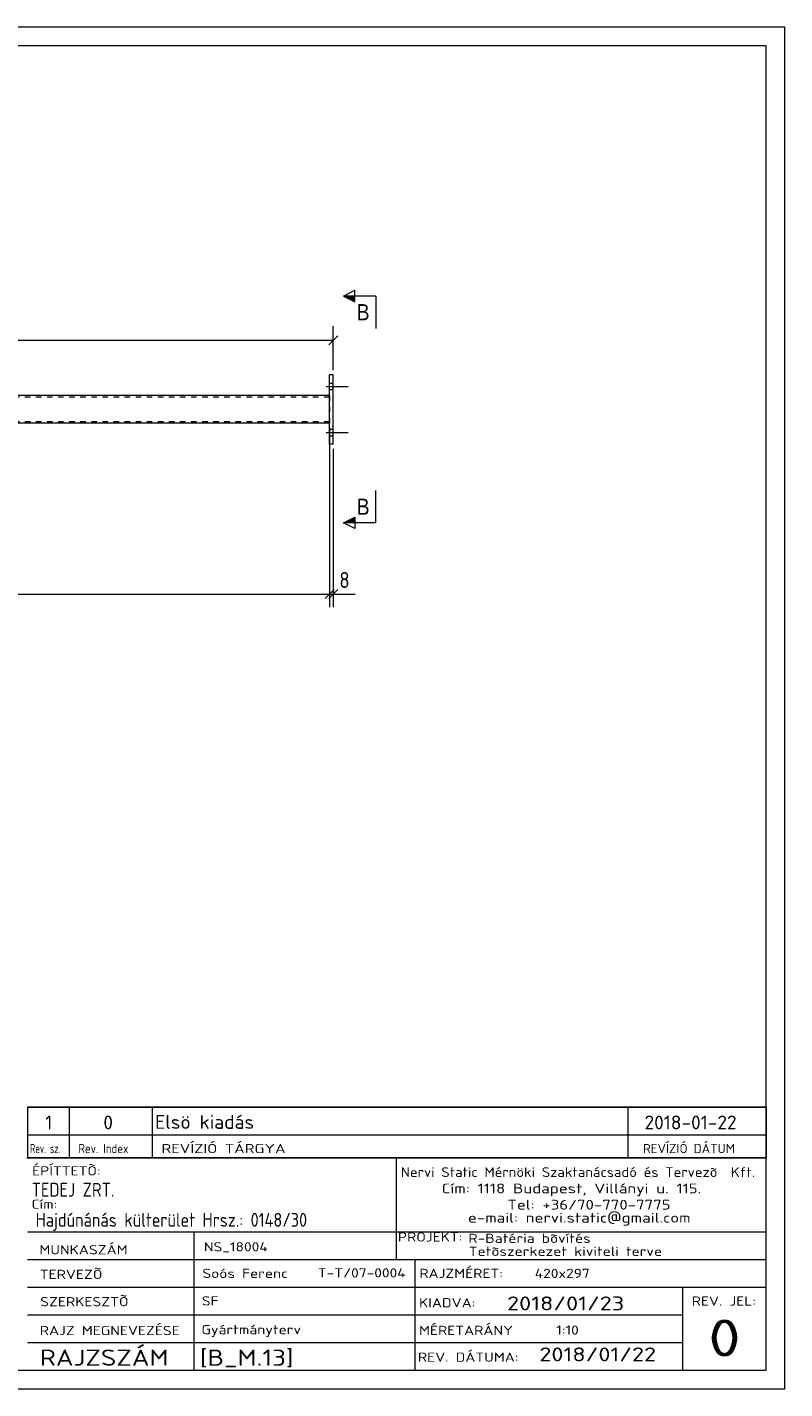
# Model space of a CAD drawing. Header units: millimetres. Extents: x 1 to 419, y 1 to 296.
# Tile 2 of 2: x 255 to 419, y 1 to 296. Entities that reach past the tile are written whole.
import ezdxf

# ---------------------------------------------------------------- set-up
doc = ezdxf.new("R2010")
doc.units = ezdxf.units.MM
doc.header["$LTSCALE"] = 0.6
doc.linetypes.add('XKITLINE00', pattern=[0])
doc.linetypes.add('XKITLINE02', pattern=[4, 2, -2])
for name, color, linetype, lineweight in [('Bolt', 7, 'Continuous', 0), ('DrawingSheet', 5, 'Continuous', 0), ('OtherObjectType', 1, 'Continuous', 0), ('Part', 2, 'Continuous', 0), ('Section', 6, 'Continuous', 0), ('Z-DIMENSIONS', 1, 'Continuous', 0)]:
    doc.layers.add(name, color=color, linetype=linetype, lineweight=lineweight)
doc.styles.add('ARIAL', font='ARIAL.TTF')
doc.styles.add('ISOCPEUR', font='ISOCPEUR.TTF')

msp = doc.modelspace()

# ---------------------------------------------------------------- hatches: boundary and pattern name
at = {"layer": 'Section'}
for points in [[(325.9, 236.5), (323.4, 237.75), (325.9, 237.75)], [(325.9, 188.62), (323.4, 188.62), (325.9, 189.87)]]:
    msp.add_hatch(color=6, dxfattribs=at).paths.add_polyline_path(points, flags=17)

# ---------------------------------------------------------------- linework, layer by layer
at = {"layer": 'Bolt', "color": 3, "linetype": 'XKITLINE00', "lineweight": 0}
for p, q in [((320.4, 218.88), (321.2, 218.88)), ((319.65, 218.18), (324.4, 218.18)), ((320.4, 217.48), (321.2, 217.48)), ((319.65, 208.18), (324.4, 208.18)), ((320.4, 208.88), (321.2, 208.88)), ((320.4, 207.48), (321.2, 207.48))]:
    msp.add_line(p, q, dxfattribs=at)
at = {"layer": 'DrawingSheet', "color": 2, "linetype": 'XKITLINE00', "lineweight": 0}
for p, q in [((419, 296), (1, 296)), ((419, 1), (419, 296)), ((1, 1), (419, 1))]:
    msp.add_line(p, q, dxfattribs=at)
at = {"layer": 'DrawingSheet', "color": 3, "linetype": 'XKITLINE00', "lineweight": 0}
for p, q in [((415, 292), (5, 292)), ((415, 5), (415, 292)), ((5, 5), (415, 5))]:
    msp.add_line(p, q, dxfattribs=at)
at = {"layer": 'OtherObjectType', "color": 7, "linetype": 'XKITLINE00', "lineweight": 0}
for p, q in [((255, 62.05), (415, 62.05)), ((255, 62.05), (255, 56.05)), ((264, 62.05), (264, 56.05)), ((282, 62.05), (282, 56.05)), ((385, 62.05), (385, 56.05)), ((415, 62.05), (415, 56.05)), ((255, 56.05), (255, 51.05)), ((255, 56.05), (415, 56.05)), ((264, 56.05), (264, 51.05)), ((282, 56.05), (282, 51.05)), ((385, 56.05), (385, 51.05)), ((415, 56.05), (415, 51.05)), ((254.84, 51.05), (415, 51.05)), ((415, 51.05), (255, 51.05)), ((334.84, 51), (334.84, 35)), ((414.98, 5), (415, 51.05)), ((254.98, 35), (414.98, 35)), ((290.98, 35), (290.98, 5)), ((334.84, 35), (334.84, 29)), ((254.98, 29), (338.84, 29)), ((338.84, 29), (338.84, 5)), ((338.84, 29), (414.84, 29)), ((254.98, 23), (414.98, 23)), ((396.84, 23), (396.84, 5)), ((254.98, 17), (396.84, 17)), ((254.98, 11), (396.98, 11)), ((254.98, 5), (414.98, 5))]:
    msp.add_line(p, q, dxfattribs=at)
at = {"layer": 'OtherObjectType', "color": 1, "linetype": 'XKITLINE00', "lineweight": 0}
for p, q in [((415, 62.05), (255, 62.05)), ((255, 56.05), (415, 56.05))]:
    msp.add_line(p, q, dxfattribs=at)
at = {"layer": 'Part', "color": 2, "linetype": 'XKITLINE00', "lineweight": 0}
for p, q in [((320.4, 205.68), (320.4, 220.68)), ((321.2, 220.68), (320.4, 220.68)), ((321.2, 205.68), (321.2, 220.68)), ((320.4, 216.18), (88, 216.18)), ((320.4, 210.18), (88, 210.18)), ((321.2, 205.68), (320.4, 205.68))]:
    msp.add_line(p, q, dxfattribs=at)
at = {"layer": 'Part', "color": 7, "linetype": 'XKITLINE02', "lineweight": 0}
for p, q in [((320.4, 215.88), (88, 215.88)), ((320.4, 216.18), (320.4, 210.18)), ((320.4, 210.48), (88, 210.48))]:
    msp.add_line(p, q, dxfattribs=at)
at = {"layer": 'Section', "color": 6, "linetype": 'XKITLINE00', "lineweight": 0}
for p, q in [((323.4, 237.75), (325.9, 239)), ((325.9, 236.5), (325.9, 239)), ((323.4, 237.75), (325.9, 236.5)), ((330.4, 237.75), (323.4, 237.75)), ((330.4, 237.75), (330.4, 230.75)), ((330.4, 188.62), (330.4, 195.62)), ((323.4, 188.62), (325.9, 189.87)), ((325.9, 189.87), (325.9, 187.37)), ((325.9, 187.37), (323.4, 188.62)), ((330.4, 188.62), (323.4, 188.62))]:
    msp.add_line(p, q, dxfattribs=at)
at = {"layer": 'Z-DIMENSIONS', "color": 7, "linetype": 'XKITLINE00', "lineweight": 0}
for p, q in [((321.2, 221.68), (321.2, 231.23)), ((87.2, 228.18), (321.2, 228.18)), ((322.19, 229.17), (320.21, 227.19)), ((320.4, 209.18), (320.4, 170.38)), ((320.4, 209.18), (320.4, 170.38)), ((321.2, 204.68), (321.2, 170.38)), ((321.39, 174.17), (319.41, 172.19)), ((321.39, 174.17), (319.41, 172.19)), ((322.19, 174.17), (320.21, 172.19)), ((88, 173.18), (320.4, 173.18)), ((320.4, 173.18), (321.2, 173.18)), ((321.2, 173.18), (325.93, 173.18)), ((321.2, 173.18), (325.93, 173.18))]:
    msp.add_line(p, q, dxfattribs=at)
at = {"layer": 'Z-DIMENSIONS', "color": 3}
for p in [(321.2, 228.18), (320.4, 173.18), (320.4, 173.18), (321.2, 173.18)]:
    msp.add_point(p, dxfattribs=at)

# ---------------------------------------------------------------- texts
at = {"layer": 'OtherObjectType', "color": 7, "style": 'ISOCPEUR'}
for s, height, width, p in [('1', 3, 1.017001, (258.82, 57.2)), ('0', 3, 1.017001, (271.4, 57.2)), ('Elsö kiadás', 3, 1.017001, (282.63, 57.31)), ('2018-01-22', 3, 1.017001, (388.62, 57.2)), ('Rev. sz.', 2, 0.68, (255.54, 52.05)), ('Rev. Index', 2, 0.85, (266, 52.05)), ('REVÍZIÓ TÁRGYA', 2, 1.275, (284, 52.05)), ('REVÍZIÓ DÁTUM', 2, 1.02, (388.28, 52.05)), ('ÉPÍTTETÕ:', 2, 1.211571, (255.96, 47.22)), ('Nervi Static Mérnöki\xa0Szaktanácsadó\xa0és\xa0Tervezõ  Kft.', 2.1176, 1.08375, (335.84, 46.88)), ('TEDEJ ZRT.', 3, 0.85, (255.87, 42.62)), ('Cím:\xa01118 Budapest, Villányi u. 115.', 2.1176, 1.250101, (344.68, 43.35)), ('Cím:', 2, 1.211571, (255.84, 40)), ('Tel:\xa0+36/70-770-7775', 2.1176, 1.250101, (358.91, 39.82)), ('Hajdúnánás külterület Hrsz.: 0148/30', 3, 0.85, (256.73, 36.1)), ('e-mail:\xa0nervi.static@gmail.com', 2.1176, 1.250101, (350.38, 37)), ('MUNKASZÁM', 2, 1.211571, (257.55, 30.12)), ('NS_18004', 2, 1.211571, (293.17, 30.76)), ('PROJEKT:', 2, 1.211571, (335.18, 32.9)), ('R-Batéria bõvítés', 2, 1.211571, (350.47, 32.6)), ('Tetõszerkezet kiviteli terve', 2, 1.211571, (350.54, 29.78)), ('TERVEZÕ', 2, 1.211571, (257.63, 24.79)), ('Soós Ferenc', 2, 1.211571, (292.84, 25)), ('T-T/07-0004', 2, 1.211571, (317.86, 25.11)), ('RAJZMÉRET:', 2, 1.211571, (339.84, 25)), ('420x297', 2, 1.211571, (364.84, 25)), ('SZERKESZTÕ', 2, 1.211571, (257.72, 18.87)), ('SF', 2, 1.211571, (292.72, 19.04)), ('2018/01/23', 3, 1.275, (358.84, 18)), ('REV. JEL:', 2, 1.211571, (398.84, 19)), ('KIADVA:', 2, 1.211571, (339.78, 18.64)), ('RAJZ MEGNEVEZÉSE', 2, 1.211571, (257.62, 12.62)), ('Gyártmányterv', 2, 1.211571, (292.65, 12.82)), ('MÉRETARÁNY', 2, 1.211571, (339.78, 12.65)), ('1:10', 2, 1.211571, (369.51, 12.72)), ('0', 8, 1.275, (402.45, 8)), ('RAJZSZÁM', 3.5, 1.211571, (257.62, 6)), ('[B_M.13]', 3.5, 1.211571, (292.3, 5.99)), ('REV. DÁTUMA:', 2, 1.211571, (339.53, 6.85)), ('2018/01/22', 3, 1.275, (365.83, 6.95))]:
    msp.add_text(s, height=height, dxfattribs=dict(at, width=width)).set_placement(p)
at = {"layer": 'Section', "color": 6, "style": 'ARIAL', "width": 0.85}
for p in [(326.29, 232.5), (326.29, 190.37)]:
    msp.add_text('B', height=3.5, dxfattribs=at).set_placement(p)
at = {"layer": 'Z-DIMENSIONS', "color": 3, "style": 'ISOCPEUR', "width": 0.85}
msp.add_text('8', height=3.5, dxfattribs=at).set_placement((322.51, 174.48))

doc.saveas('drawing.dxf')
